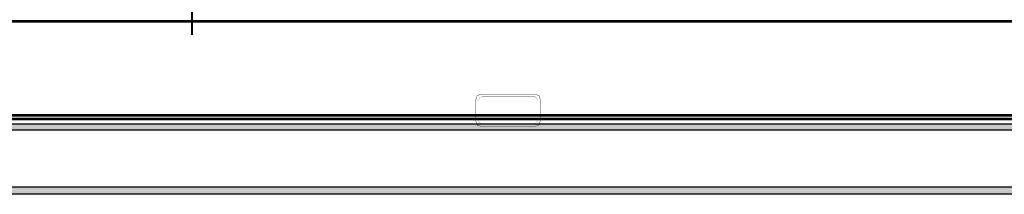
# Model space of a CAD drawing. Header units: millimetres. Extents: x 0 to 1151, y 0 to 297.
# Tile 88 of 93: x 845.28 to 878.67, y 193.67 to 199.59. Entities that reach past the tile are written whole.
import ezdxf

# ---------------------------------------------------------------- set-up
doc = ezdxf.new("R2010")
doc.units = ezdxf.units.MM
doc.header["$MEASUREMENT"] = 0
doc.layers.get('0').update_dxf_attribs({"linetype": 'CONTINUOUS'})

msp = doc.modelspace()

# ---------------------------------------------------------------- hatches: boundary and pattern name
for points in [[(956.924, 196.052), (956.714, 195.842), (680.591, 195.842), (680.382, 196.052)], [(680.382, 193.665), (680.591, 193.916), (956.714, 193.916), (956.924, 193.665)]]:
    msp.add_hatch(color=0).paths.add_polyline_path(points)

# ---------------------------------------------------------------- linework, layer by layer
at = {"color": 0}
for points in [[(851.122, 247.341, 0.0591, 0.0591, 0), (851.122, 199.066, 0.0591, 0.0591, 0)], [(751.935, 199.527, 0.0887, 0.0887, 0), (946.75, 199.527, 0.0887, 0.0887, 0)], [(862.929, 196.135, 0.0132, 0.0132, 0), (862.929, 196.889, 0.0132, 0.0132, 0), (862.887, 197.015, 0.0132, 0.0132, 0), (862.761, 197.056, 0.0132, 0.0132, 0), (860.919, 197.056, 0.0132, 0.0132, 0), (860.793, 197.015, 0.0132, 0.0132, 0), (860.752, 196.889, 0.0132, 0.0132, 0), (860.752, 196.135, 0.0132, 0.0132, 0), (860.793, 196.01, 0.0132, 0.0132, 0), (860.919, 195.968, 0.0132, 0.0132, 0), (862.761, 195.968, 0.0132, 0.0132, 0), (862.887, 196.01, 0.0132, 0.0132, 0), (862.929, 196.135, 0.0132, 0.0132, 0)], [(862.845, 196.177, 0.00592, 0.00592, 0), (862.845, 196.847, 0.00592, 0.00592, 0), (862.803, 196.931, 0.00592, 0.00592, 0), (862.761, 196.973, 0.00592, 0.00592, 0), (860.961, 196.973, 0.00592, 0.00592, 0), (860.877, 196.931, 0.00592, 0.00592, 0), (860.835, 196.847, 0.00592, 0.00592, 0), (860.835, 196.177, 0.00592, 0.00592, 0), (860.877, 196.093, 0.00592, 0.00592, 0), (860.961, 196.052, 0.00592, 0.00592, 0), (862.761, 196.052, 0.00592, 0.00592, 0), (862.803, 196.093, 0.00592, 0.00592, 0), (862.845, 196.177, 0.00592, 0.00592, 0)], [(689.928, 196.345, 0.0887, 0.0887, 0), (946.75, 196.345, 0.0887, 0.0887, 0)], [(689.928, 196.219, 0.0887, 0.0887, 0), (946.75, 196.219, 0.0887, 0.0887, 0)]]:
    msp.add_lwpolyline(points, format="xyseb", dxfattribs=at)
at = {"color": 7}
for points in [[(956.924, 196.052), (956.714, 195.842), (680.591, 195.842), (680.382, 196.052), (956.924, 196.052)], [(680.382, 193.665), (680.591, 193.916), (956.714, 193.916), (956.924, 193.665), (680.382, 193.665)]]:
    msp.add_lwpolyline(points, dxfattribs=at)

doc.saveas('drawing.dxf')
